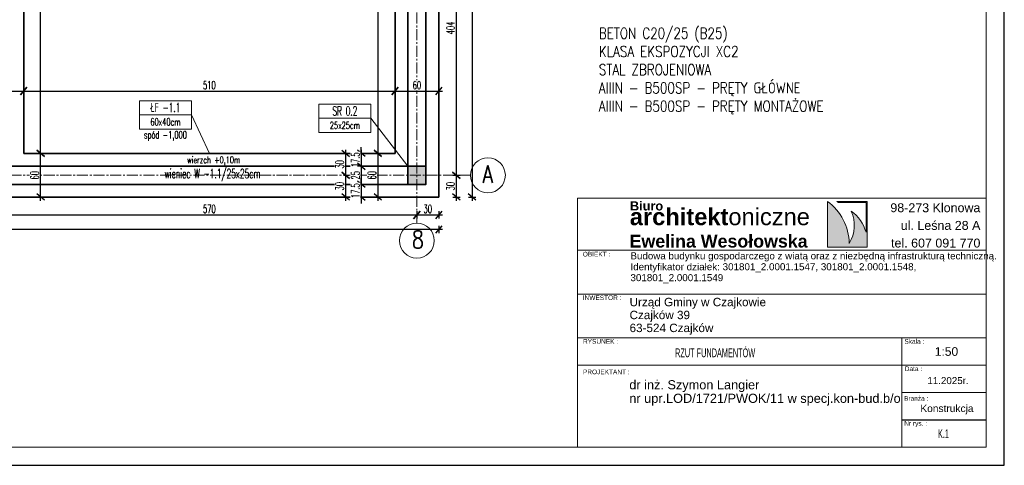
# Model space of a CAD drawing. Header units: centimetres. Extents: x 125945 to 146944, y 20629 to 31773.
# Tile 62 of 80: x 143181 to 144534, y 26219 to 26831. Entities that reach past the tile are written whole.
import ezdxf
from ezdxf.enums import TextEntityAlignment as Align

# ---------------------------------------------------------------- set-up
doc = ezdxf.new("R2010")
doc.units = ezdxf.units.CM
doc.linetypes.add('CENTER2', pattern=[28.575, 19.05, -3.175, 3.175, -3.175])
for name, color, linetype, lineweight in [('7TYTUŁY_Nr_pióra__10_Nr_pióra__134', 255, 'Continuous', 0), ('7TYTUŁY_Nr_pióra__181_Nr_pióra__7', 7, 'Continuous', 13), ('7TYTUŁY_Nr_pióra__201_Nr_pióra__7', 7, 'Continuous', 13), ('e-cad_cienkie', 88, 'Continuous', 15), ('e-cad_opisy', 7, 'Continuous', 15), ('e-cad_osie', 172, 'CENTER2', 9), ('e-cad_wymiary', 66, 'Continuous', 15), ('e-cad_wypelnienia', 254, 'Continuous', 9), ('K- OPISY', 40, 'Continuous', 15), ('K-FUNDAMENTY', 44, 'Continuous', 35), ('K-ŚCIANY KONSTRUKCYJNE', 16, 'Continuous', 35), ('K-ŻELBET', 204, 'Continuous', 35), ('Opisy - Tekst_Nr_pióra__1_Nr_pióra__1', 7, 'Continuous', 13), ('Opisy - Tekst_Nr_pióra__1_Nr_pióra__7', 7, 'Continuous', 13), ('przerywana_Nr_pióra__1_Nr_pióra__7', 7, 'Continuous', 13), ('Rysunek 2D - Ogólne_Nr_pióra__1_Nr_pióra__7', 7, 'Continuous', 13)]:
    doc.layers.add(name, color=color, linetype=linetype, lineweight=lineweight)
doc.layers.add('BS_txc', color=1, linetype='Continuous')
doc.layers.add('BZ_prs', color=2, linetype='Continuous')
doc.styles.add('Arial', font='arial.ttf')
doc.styles.add('e-cad_1', font='simplex.shx', dxfattribs={"width": 0.6})
doc.styles.add('e-cad_2', font='simplex.shx', dxfattribs={"width": 0.8})
doc.styles.add('simpl', font='simplex.shx', dxfattribs={"width": 0.6})
doc.styles.add('STYL_AUTOMATYCZNY_1', font='arial.ttf')
doc.styles.add('STYL_AUTOMATYCZNY_2', font='arial.ttf')
doc.styles.add('STYL_AUTOMATYCZNY_5', font='txt')
doc.dimstyles.new('e-cad_1_50_[cm]', dxfattribs={"dimscale": 5, "dimtxt": 2.25, "dimasz": 1.75, "dimexe": 1, "dimexo": 0, "dimgap": 0.5, "dimtad": 1, "dimdec": 1, "dimrnd": 0.5, "dimdsep": 46, "dimtxsty": 'simpl', "dimblk": 'OBLIQUE', "dimcen": 0, "dimdle": 1, "dimclrd": 256, "dimclre": 256, "dimclrt": 256, "dimadec": 0, "dimazin": 0, "dimtfac": 1, "dimtdec": 1, "dimtix": 1, "dimtmove": 2, "dimatfit": 3, "dimldrblk": 'OBLIQUE', "dimfxl": 1, "dimfxlon": 1, "dimtfill": 1, "dimarcsym": 0})

# ---------------------------------------------------------------- blocks, each defined once
blk = doc.blocks.new('ccc')
at = {"layer": 'BZ_prs', "style": 'Arial'}
for tag, width, p in [('REWIZJA', 1.5, (-194.8, 113.7)), ('NUMER', 0.8, (-349.1, 114.2))]:
    blk.add_attdef(tag, text='', height=69.6, dxfattribs=dict(at, width=width)).set_placement(p, align=Align.MIDDLE)
blk = doc.blocks.new('_Oblique')
at = {"color": 0, "linetype": 'ByBlock', "lineweight": -2}
blk.add_line((0.5, 0.6), (-0.5, -0.6), dxfattribs=at)
blk = doc.blocks.new('*D3561')
at = {"layer": 'Defpoints', "color": 0}
for p in [(143186.9, 26732.9), (143126.9, 26647.4), (143186.9, 26647.4)]:
    blk.add_point(p, dxfattribs=at)
at = {"layer": 'e-cad_wymiary', "lineweight": -2, "ltscale": 2}
for p, q in [((143126.9, 26727.9), (143126.9, 26737.9)), ((143186.9, 26727.9), (143186.9, 26737.9)), ((143121.9, 26732.9), (143191.9, 26732.9))]:
    blk.add_line(p, q, dxfattribs=at)
at = {"layer": 'e-cad_wymiary', "lineweight": -2, "xscale": 8.75, "yscale": 8.75, "zscale": 8.75, "rotation": 180}
blk.add_blockref('_Oblique', (143126.9, 26732.9), dxfattribs=at)
at = {"layer": 'e-cad_wymiary', "lineweight": -2, "xscale": 8.75, "yscale": 8.75, "zscale": 8.75}
blk.add_blockref('_Oblique', (143186.9, 26732.9), dxfattribs=at)
at = {"layer": 'e-cad_wymiary', "ltscale": 2, "insert": (143156.9, 26741), "char_height": 11.25, "attachment_point": 5, "style": 'simpl', "bg_fill": 3, "box_fill_scale": 1.1, "bg_fill_color": 256, "bg_fill_true_color": 13158600, "bg_fill_transparency": 0}
blk.add_mtext('60', dxfattribs=at)
blk = doc.blocks.new('*D3562')
at = {"layer": 'Defpoints', "color": 0}
for p in [(143696.9, 26732.9), (143696.9, 26676.1), (143186.9, 26647.4)]:
    blk.add_point(p, dxfattribs=at)
at = {"layer": 'e-cad_wymiary', "lineweight": -2, "ltscale": 2}
for p, q in [((143186.9, 26727.9), (143186.9, 26737.9)), ((143696.9, 26727.9), (143696.9, 26737.9)), ((143181.9, 26732.9), (143701.9, 26732.9))]:
    blk.add_line(p, q, dxfattribs=at)
at = {"layer": 'e-cad_wymiary', "lineweight": -2, "xscale": 8.75, "yscale": 8.75, "zscale": 8.75, "rotation": 180}
blk.add_blockref('_Oblique', (143186.9, 26732.9), dxfattribs=at)
at = {"layer": 'e-cad_wymiary', "lineweight": -2, "xscale": 8.75, "yscale": 8.75, "zscale": 8.75}
blk.add_blockref('_Oblique', (143696.9, 26732.9), dxfattribs=at)
at = {"layer": 'e-cad_wymiary', "ltscale": 2, "insert": (143441.9, 26741), "char_height": 11.25, "attachment_point": 5, "style": 'simpl', "bg_fill": 3, "box_fill_scale": 1.1, "bg_fill_color": 256, "bg_fill_true_color": 13158600, "bg_fill_transparency": 0}
blk.add_mtext('510', dxfattribs=at)
blk = doc.blocks.new('*D3563')
at = {"layer": 'Defpoints', "color": 0}
for p in [(143756.9, 26732.9), (143696.9, 26676.1), (143756.9, 26676.1)]:
    blk.add_point(p, dxfattribs=at)
at = {"layer": 'e-cad_wymiary', "lineweight": -2, "ltscale": 2}
for p, q in [((143696.9, 26727.9), (143696.9, 26737.9)), ((143756.9, 26727.9), (143756.9, 26737.9)), ((143691.9, 26732.9), (143761.9, 26732.9))]:
    blk.add_line(p, q, dxfattribs=at)
at = {"layer": 'e-cad_wymiary', "lineweight": -2, "xscale": 8.75, "yscale": 8.75, "zscale": 8.75, "rotation": 180}
blk.add_blockref('_Oblique', (143696.9, 26732.9), dxfattribs=at)
at = {"layer": 'e-cad_wymiary', "lineweight": -2, "xscale": 8.75, "yscale": 8.75, "zscale": 8.75}
blk.add_blockref('_Oblique', (143756.9, 26732.9), dxfattribs=at)
at = {"layer": 'e-cad_wymiary', "ltscale": 2, "insert": (143726.9, 26741), "char_height": 11.25, "attachment_point": 5, "style": 'simpl', "bg_fill": 3, "box_fill_scale": 1.1, "bg_fill_color": 256, "bg_fill_true_color": 13158600, "bg_fill_transparency": 0}
blk.add_mtext('60', dxfattribs=at)
blk = doc.blocks.new('*D3565')
at = {"layer": 'Defpoints', "color": 0}
for p in [(143673.3, 27397.4), (143673.3, 26647.4), (143673.3, 26647.4)]:
    blk.add_point(p, dxfattribs=at)
at = {"layer": 'e-cad_wymiary', "lineweight": -2, "ltscale": 2}
for p, q in [((143673.3, 27402.4), (143673.3, 26642.4)), ((143673.3, 27397.4), (143668.3, 27397.4)), ((143673.3, 26647.4), (143668.3, 26647.4))]:
    blk.add_line(p, q, dxfattribs=at)
at = {"layer": 'e-cad_wymiary', "lineweight": -2, "xscale": 8.75, "yscale": 8.75, "zscale": 8.75}
for p, rotation in [((143673.3, 27397.4), 90), ((143673.3, 26647.4), 270)]:
    blk.add_blockref('_Oblique', p, dxfattribs=dict(at, rotation=rotation))
at = {"layer": 'e-cad_wymiary', "ltscale": 2, "insert": (143665.2, 27022.4), "char_height": 11.25, "attachment_point": 5, "rotation": 90, "style": 'simpl', "bg_fill": 3, "box_fill_scale": 1.1, "bg_fill_color": 256, "bg_fill_true_color": 13158600, "bg_fill_transparency": 0}
blk.add_mtext('750', dxfattribs=at)
blk = doc.blocks.new('*D3566')
at = {"layer": 'Defpoints', "color": 0}
for p in [(143673.3, 26647.4), (143673.3, 26587.4), (143673.3, 26587.4)]:
    blk.add_point(p, dxfattribs=at)
at = {"layer": 'e-cad_wymiary', "lineweight": -2, "ltscale": 2}
for p, q in [((143673.3, 26647.4), (143668.3, 26647.4)), ((143673.3, 26652.4), (143673.3, 26582.4)), ((143673.3, 26587.4), (143668.3, 26587.4))]:
    blk.add_line(p, q, dxfattribs=at)
at = {"layer": 'e-cad_wymiary', "lineweight": -2, "xscale": 8.75, "yscale": 8.75, "zscale": 8.75}
for p, rotation in [((143673.3, 26647.4), 90), ((143673.3, 26587.4), 270)]:
    blk.add_blockref('_Oblique', p, dxfattribs=dict(at, rotation=rotation))
at = {"layer": 'e-cad_wymiary', "ltscale": 2, "insert": (143665.2, 26617.4), "char_height": 11.25, "attachment_point": 5, "rotation": 90, "style": 'simpl', "bg_fill": 3, "box_fill_scale": 1.1, "bg_fill_color": 256, "bg_fill_true_color": 13158600, "bg_fill_transparency": 0}
blk.add_mtext('60', dxfattribs=at)
blk = doc.blocks.new('*D3662')
at = {"layer": 'e-cad_wymiary', "lineweight": -2, "ltscale": 2}
for p, q in [((143650.6, 26647.4), (143650.6, 26656.2)), ((143650.6, 26647.4), (143645.6, 26647.4)), ((143650.6, 26652.4), (143650.6, 26624.9)), ((143650.6, 26629.9), (143645.6, 26629.9)), ((143650.6, 26629.9), (143650.6, 26621.2))]:
    blk.add_line(p, q, dxfattribs=at)
at = {"layer": 'e-cad_wymiary', "lineweight": -2, "xscale": 8.75, "yscale": 8.75, "zscale": 8.75}
for p, rotation in [((143650.6, 26647.4), 270), ((143650.6, 26629.9), 90)]:
    blk.add_blockref('_Oblique', p, dxfattribs=dict(at, rotation=rotation))
at = {"layer": 'e-cad_wymiary', "ltscale": 2, "insert": (143642.5, 26638.7), "char_height": 11.25, "attachment_point": 5, "rotation": 90, "style": 'simpl', "bg_fill": 3, "box_fill_scale": 1.1, "bg_fill_color": 256, "bg_fill_true_color": 13158600, "bg_fill_transparency": 0}
blk.add_mtext('17.5', dxfattribs=at)
at = {"layer": 'Defpoints', "color": 0}
for p in [(143650.6, 26647.4), (143650.6, 26629.9), (143650.6, 26629.9)]:
    blk.add_point(p, dxfattribs=at)
blk = doc.blocks.new('*D3663')
at = {"layer": 'e-cad_wymiary', "lineweight": -2, "ltscale": 2}
for p, q in [((143650.6, 26629.9), (143645.6, 26629.9)), ((143650.6, 26634.9), (143650.6, 26599.9)), ((143645.6, 26604.9), (143655.6, 26604.9))]:
    blk.add_line(p, q, dxfattribs=at)
at = {"layer": 'e-cad_wymiary', "lineweight": -2, "xscale": 8.75, "yscale": 8.75, "zscale": 8.75}
for p, rotation in [((143650.6, 26629.9), 90), ((143650.6, 26604.9), 270)]:
    blk.add_blockref('_Oblique', p, dxfattribs=dict(at, rotation=rotation))
at = {"layer": 'e-cad_wymiary', "ltscale": 2, "insert": (143642.5, 26617.4), "char_height": 11.25, "attachment_point": 5, "rotation": 90, "style": 'simpl', "bg_fill": 3, "box_fill_scale": 1.1, "bg_fill_color": 256, "bg_fill_true_color": 13158600, "bg_fill_transparency": 0}
blk.add_mtext('25', dxfattribs=at)
at = {"layer": 'Defpoints', "color": 0}
for p in [(143650.6, 26629.9), (143634.1, 26604.9), (143650.6, 26604.9)]:
    blk.add_point(p, dxfattribs=at)
blk = doc.blocks.new('*D3664')
at = {"layer": 'e-cad_wymiary', "lineweight": -2, "ltscale": 2}
for p, q in [((143645.6, 26604.9), (143655.6, 26604.9)), ((143650.6, 26604.9), (143650.6, 26613.7)), ((143650.6, 26609.9), (143650.6, 26582.4)), ((143645.6, 26587.4), (143655.6, 26587.4)), ((143650.6, 26587.4), (143650.6, 26578.7))]:
    blk.add_line(p, q, dxfattribs=at)
at = {"layer": 'e-cad_wymiary', "lineweight": -2, "xscale": 8.75, "yscale": 8.75, "zscale": 8.75}
for p, rotation in [((143650.6, 26604.9), 270), ((143650.6, 26587.4), 90)]:
    blk.add_blockref('_Oblique', p, dxfattribs=dict(at, rotation=rotation))
at = {"layer": 'e-cad_wymiary', "ltscale": 2, "insert": (143642.5, 26596.2), "char_height": 11.25, "attachment_point": 5, "rotation": 90, "style": 'simpl', "bg_fill": 3, "box_fill_scale": 1.1, "bg_fill_color": 256, "bg_fill_true_color": 13158600, "bg_fill_transparency": 0}
blk.add_mtext('17.5', dxfattribs=at)
at = {"layer": 'Defpoints', "color": 0}
for p in [(143634.1, 26604.9), (143634.1, 26587.4), (143650.6, 26587.4)]:
    blk.add_point(p, dxfattribs=at)
blk = doc.blocks.new('*D3665')
at = {"layer": 'Defpoints', "color": 0}
for p in [(143627.2, 26647.4), (143627.2, 26617.4), (143629, 26617.4)]:
    blk.add_point(p, dxfattribs=at)
at = {"layer": 'e-cad_wymiary', "lineweight": -2, "ltscale": 2}
for p, q in [((143627.2, 26647.4), (143634, 26647.4)), ((143629, 26652.4), (143629, 26612.4)), ((143627.2, 26617.4), (143634, 26617.4))]:
    blk.add_line(p, q, dxfattribs=at)
at = {"layer": 'e-cad_wymiary', "lineweight": -2, "xscale": 8.75, "yscale": 8.75, "zscale": 8.75}
for p, rotation in [((143629, 26647.4), 90), ((143629, 26617.4), 270)]:
    blk.add_blockref('_Oblique', p, dxfattribs=dict(at, rotation=rotation))
at = {"layer": 'e-cad_wymiary', "ltscale": 2, "insert": (143620.9, 26632.4), "char_height": 11.25, "attachment_point": 5, "rotation": 90, "style": 'simpl', "bg_fill": 3, "box_fill_scale": 1.1, "bg_fill_color": 256, "bg_fill_true_color": 13158600, "bg_fill_transparency": 0}
blk.add_mtext('30', dxfattribs=at)
blk = doc.blocks.new('*D3666')
at = {"layer": 'Defpoints', "color": 0}
for p in [(143627.2, 26617.4), (143629, 26587.4), (143629, 26587.4)]:
    blk.add_point(p, dxfattribs=at)
at = {"layer": 'e-cad_wymiary', "lineweight": -2, "ltscale": 2}
for p, q in [((143627.2, 26617.4), (143634, 26617.4)), ((143629, 26622.4), (143629, 26582.4)), ((143629, 26587.4), (143634, 26587.4))]:
    blk.add_line(p, q, dxfattribs=at)
at = {"layer": 'e-cad_wymiary', "lineweight": -2, "xscale": 8.75, "yscale": 8.75, "zscale": 8.75}
for p, rotation in [((143629, 26617.4), 90), ((143629, 26587.4), 270)]:
    blk.add_blockref('_Oblique', p, dxfattribs=dict(at, rotation=rotation))
at = {"layer": 'e-cad_wymiary', "ltscale": 2, "insert": (143620.9, 26602.4), "char_height": 11.25, "attachment_point": 5, "rotation": 90, "style": 'simpl', "bg_fill": 3, "box_fill_scale": 1.1, "bg_fill_color": 256, "bg_fill_true_color": 13158600, "bg_fill_transparency": 0}
blk.add_mtext('30', dxfattribs=at)
blk = doc.blocks.new('*D3667')
at = {"layer": 'Defpoints', "color": 0}
for p in [(143210.2, 26647.4), (143210.2, 26647.4), (143210.2, 26587.4)]:
    blk.add_point(p, dxfattribs=at)
at = {"layer": 'e-cad_wymiary', "lineweight": -2, "ltscale": 2}
for p, q in [((143210.2, 26647.4), (143205.2, 26647.4)), ((143210.2, 26582.4), (143210.2, 26652.4)), ((143210.2, 26587.4), (143205.2, 26587.4))]:
    blk.add_line(p, q, dxfattribs=at)
at = {"layer": 'e-cad_wymiary', "lineweight": -2, "xscale": 8.75, "yscale": 8.75, "zscale": 8.75}
for p, rotation in [((143210.2, 26647.4), 90), ((143210.2, 26587.4), 270)]:
    blk.add_blockref('_Oblique', p, dxfattribs=dict(at, rotation=rotation))
at = {"layer": 'e-cad_wymiary', "ltscale": 2, "insert": (143202, 26617.4), "char_height": 11.25, "attachment_point": 5, "rotation": 90, "style": 'simpl', "bg_fill": 3, "box_fill_scale": 1.1, "bg_fill_color": 256, "bg_fill_true_color": 13158600, "bg_fill_transparency": 0}
blk.add_mtext('60', dxfattribs=at)
blk = doc.blocks.new('*D3668')
at = {"layer": 'Defpoints', "color": 0}
for p in [(143186.9, 27397.4), (143210.2, 27397.4), (143210.2, 26647.4)]:
    blk.add_point(p, dxfattribs=at)
at = {"layer": 'e-cad_wymiary', "lineweight": -2, "ltscale": 2}
for p, q in [((143210.2, 26642.4), (143210.2, 27402.4)), ((143205.2, 27397.4), (143215.2, 27397.4)), ((143210.2, 26647.4), (143205.2, 26647.4))]:
    blk.add_line(p, q, dxfattribs=at)
at = {"layer": 'e-cad_wymiary', "lineweight": -2, "xscale": 8.75, "yscale": 8.75, "zscale": 8.75}
for p, rotation in [((143210.2, 27397.4), 90), ((143210.2, 26647.4), 270)]:
    blk.add_blockref('_Oblique', p, dxfattribs=dict(at, rotation=rotation))
at = {"layer": 'e-cad_wymiary', "ltscale": 2, "insert": (143202, 27022.4), "char_height": 11.25, "attachment_point": 5, "rotation": 90, "style": 'simpl', "bg_fill": 3, "box_fill_scale": 1.1, "bg_fill_color": 256, "bg_fill_true_color": 13158600, "bg_fill_transparency": 0}
blk.add_mtext('750', dxfattribs=at)
blk = doc.blocks.new('*D3834')
at = {"layer": 'Defpoints', "color": 0}
for p in [(143156.9, 26587.4), (143726.9, 26587.4), (143726.9, 26563.1)]:
    blk.add_point(p, dxfattribs=at)
at = {"layer": 'e-cad_wymiary', "lineweight": -2, "ltscale": 2}
for p, q in [((143151.9, 26563.1), (143731.9, 26563.1)), ((143156.9, 26568.1), (143156.9, 26558.1)), ((143726.9, 26568.1), (143726.9, 26558.1))]:
    blk.add_line(p, q, dxfattribs=at)
at = {"layer": 'e-cad_wymiary', "lineweight": -2, "xscale": 8.75, "yscale": 8.75, "zscale": 8.75, "rotation": 180}
blk.add_blockref('_Oblique', (143156.9, 26563.1), dxfattribs=at)
at = {"layer": 'e-cad_wymiary', "lineweight": -2, "xscale": 8.75, "yscale": 8.75, "zscale": 8.75}
blk.add_blockref('_Oblique', (143726.9, 26563.1), dxfattribs=at)
at = {"layer": 'e-cad_wymiary', "ltscale": 2, "insert": (143441.9, 26571.2), "char_height": 11.25, "attachment_point": 5, "style": 'simpl', "bg_fill": 3, "box_fill_scale": 1.1, "bg_fill_color": 256, "bg_fill_true_color": 13158600, "bg_fill_transparency": 0}
blk.add_mtext('570', dxfattribs=at)
blk = doc.blocks.new('*D3835')
at = {"layer": 'Defpoints', "color": 0}
for p in [(143726.9, 26587.4), (143756.9, 26587.4), (143756.9, 26563.1)]:
    blk.add_point(p, dxfattribs=at)
at = {"layer": 'e-cad_wymiary', "lineweight": -2, "ltscale": 2}
for p, q in [((143721.9, 26563.1), (143761.9, 26563.1)), ((143726.9, 26568.1), (143726.9, 26558.1)), ((143756.9, 26568.1), (143756.9, 26558.1))]:
    blk.add_line(p, q, dxfattribs=at)
at = {"layer": 'e-cad_wymiary', "lineweight": -2, "xscale": 8.75, "yscale": 8.75, "zscale": 8.75, "rotation": 180}
blk.add_blockref('_Oblique', (143726.9, 26563.1), dxfattribs=at)
at = {"layer": 'e-cad_wymiary', "lineweight": -2, "xscale": 8.75, "yscale": 8.75, "zscale": 8.75}
blk.add_blockref('_Oblique', (143756.9, 26563.1), dxfattribs=at)
at = {"layer": 'e-cad_wymiary', "ltscale": 2, "insert": (143741.9, 26571.2), "char_height": 11.25, "attachment_point": 5, "style": 'simpl', "bg_fill": 3, "box_fill_scale": 1.1, "bg_fill_color": 256, "bg_fill_true_color": 13158600, "bg_fill_transparency": 0}
blk.add_mtext('30', dxfattribs=at)
blk = doc.blocks.new('*D3836')
at = {"layer": 'Defpoints', "color": 0}
for p in [(140426.9, 26587.4), (143756.9, 26587.4), (140426.9, 26543)]:
    blk.add_point(p, dxfattribs=at)
at = {"layer": 'e-cad_wymiary', "lineweight": -2, "ltscale": 2}
for p, q in [((140426.9, 26548), (140426.9, 26538)), ((143756.9, 26548), (143756.9, 26538)), ((143761.9, 26543), (140421.9, 26543))]:
    blk.add_line(p, q, dxfattribs=at)
at = {"layer": 'e-cad_wymiary', "lineweight": -2, "xscale": 8.75, "yscale": 8.75, "zscale": 8.75, "rotation": 180}
blk.add_blockref('_Oblique', (140426.9, 26543), dxfattribs=at)
at = {"layer": 'e-cad_wymiary', "lineweight": -2, "xscale": 8.75, "yscale": 8.75, "zscale": 8.75}
blk.add_blockref('_Oblique', (143756.9, 26543), dxfattribs=at)
at = {"layer": 'e-cad_wymiary', "ltscale": 2, "insert": (142091.9, 26551.1), "char_height": 11.25, "attachment_point": 5, "style": 'simpl', "bg_fill": 3, "box_fill_scale": 1.1, "bg_fill_color": 256, "bg_fill_true_color": 13158600, "bg_fill_transparency": 0}
blk.add_mtext('3330', dxfattribs=at)
blk = doc.blocks.new('*D3837')
at = {"layer": 'Defpoints', "color": 0}
for p in [(143756.9, 26617.4), (143781.2, 26617.4), (143756.9, 26587.4)]:
    blk.add_point(p, dxfattribs=at)
at = {"layer": 'e-cad_wymiary', "lineweight": -2, "ltscale": 2}
for p, q in [((143776.2, 26617.4), (143786.2, 26617.4)), ((143781.2, 26582.4), (143781.2, 26622.4)), ((143776.2, 26587.4), (143786.2, 26587.4))]:
    blk.add_line(p, q, dxfattribs=at)
at = {"layer": 'e-cad_wymiary', "lineweight": -2, "xscale": 8.75, "yscale": 8.75, "zscale": 8.75}
for p, rotation in [((143781.2, 26617.4), 90), ((143781.2, 26587.4), 270)]:
    blk.add_blockref('_Oblique', p, dxfattribs=dict(at, rotation=rotation))
at = {"layer": 'e-cad_wymiary', "ltscale": 2, "insert": (143773.1, 26602.4), "char_height": 11.25, "attachment_point": 5, "rotation": 90, "style": 'simpl', "bg_fill": 3, "box_fill_scale": 1.1, "bg_fill_color": 256, "bg_fill_true_color": 13158600, "bg_fill_transparency": 0}
blk.add_mtext('30', dxfattribs=at)
blk = doc.blocks.new('*D3838')
at = {"layer": 'Defpoints', "color": 0}
for p in [(143756.9, 27021.6), (143781.2, 27021.6), (143756.9, 26617.4)]:
    blk.add_point(p, dxfattribs=at)
at = {"layer": 'e-cad_wymiary', "lineweight": -2, "ltscale": 2}
for p, q in [((143776.2, 27021.6), (143786.2, 27021.6)), ((143781.2, 26612.4), (143781.2, 27026.6)), ((143776.2, 26617.4), (143786.2, 26617.4))]:
    blk.add_line(p, q, dxfattribs=at)
at = {"layer": 'e-cad_wymiary', "lineweight": -2, "xscale": 8.75, "yscale": 8.75, "zscale": 8.75}
for p, rotation in [((143781.2, 27021.6), 90), ((143781.2, 26617.4), 270)]:
    blk.add_blockref('_Oblique', p, dxfattribs=dict(at, rotation=rotation))
at = {"layer": 'e-cad_wymiary', "ltscale": 2, "insert": (143773.1, 26819.5), "char_height": 11.25, "attachment_point": 5, "rotation": 90, "style": 'simpl', "bg_fill": 3, "box_fill_scale": 1.1, "bg_fill_color": 256, "bg_fill_true_color": 13158600, "bg_fill_transparency": 0}
blk.add_mtext('404', dxfattribs=at)
blk = doc.blocks.new('*D3841')
at = {"layer": 'Defpoints', "color": 0}
for p in [(143756.9, 27457.4), (143756.9, 26587.4), (143802.7, 26587.4)]:
    blk.add_point(p, dxfattribs=at)
at = {"layer": 'e-cad_wymiary', "lineweight": -2, "ltscale": 2}
for p, q in [((143797.7, 27457.4), (143807.7, 27457.4)), ((143802.7, 27462.4), (143802.7, 26582.4)), ((143797.7, 26587.4), (143807.7, 26587.4))]:
    blk.add_line(p, q, dxfattribs=at)
at = {"layer": 'e-cad_wymiary', "lineweight": -2, "xscale": 8.75, "yscale": 8.75, "zscale": 8.75}
for p, rotation in [((143802.7, 27457.4), 90), ((143802.7, 26587.4), 270)]:
    blk.add_blockref('_Oblique', p, dxfattribs=dict(at, rotation=rotation))
at = {"layer": 'e-cad_wymiary', "ltscale": 2, "insert": (143794.5, 27022.4), "char_height": 11.25, "attachment_point": 5, "rotation": 90, "style": 'simpl', "bg_fill": 3, "box_fill_scale": 1.1, "bg_fill_color": 256, "bg_fill_true_color": 13158600, "bg_fill_transparency": 0}
blk.add_mtext('870', dxfattribs=at)

msp = doc.modelspace()

# ---------------------------------------------------------------- hatches: boundary and pattern name
at = {"layer": 'e-cad_wypelnienia', "ltscale": 0.8}
h = msp.add_hatch(dxfattribs=at)
h.set_pattern_fill('ANSI33', color=256, scale=2)
h.set_pattern_definition([(45, (140894.402, 24339.952), (-8.980256, 8.980256), []), (45, (140903.383, 24339.952), (-8.980256, 8.980256), [6.35, -3.175])])
h.paths.add_polyline_path([(140906.9, 27021.6), (140906.9, 27034.1), (140919.4, 27034.1), (140919.4, 27021.6)])
h.paths.add_polyline_path([(140894.4, 27021.6), (140894.4, 27034.1), (140906.9, 27034.1), (140906.9, 27021.6)])
h.paths.add_polyline_path([(143714.4, 26604.92), (143726.9, 26604.92), (143726.9, 26617.41), (143714.4, 26617.41)])
h.paths.add_polyline_path([(143726.9, 26604.92), (143739.4, 26604.92), (143739.4, 26617.41), (143726.9, 26617.41)])
h.paths.add_polyline_path([(143726.9, 26617.41), (143739.4, 26617.41), (143739.4, 26629.92), (143726.9, 26629.92)])
h.paths.add_polyline_path([(143714.4, 26617.41), (143726.9, 26617.41), (143726.9, 26629.92), (143714.4, 26629.92)])
h.paths.add_polyline_path([(143714.4, 27414.92), (143726.9, 27414.92), (143726.9, 27427.41), (143714.4, 27427.41)])
h.paths.add_polyline_path([(143726.9, 27414.92), (143739.4, 27414.92), (143739.4, 27427.41), (143726.9, 27427.41)])
h.paths.add_polyline_path([(143726.9, 27427.41), (143739.4, 27427.41), (143739.4, 27439.92), (143726.9, 27439.92)])
h.paths.add_polyline_path([(143714.4, 27427.41), (143726.9, 27427.41), (143726.9, 27439.92), (143714.4, 27439.92)])
h.paths.add_polyline_path([(140894.4, 27009.1), (140894.4, 27021.6), (140906.9, 27021.6), (140906.9, 27009.1)])
h.paths.add_polyline_path([(140906.9, 27009.1), (140906.9, 27021.6), (140919.4, 27021.6), (140919.4, 27009.1)])
at = {"layer": 'Rysunek 2D - Ogólne_Nr_pióra__1_Nr_pióra__7', "linetype": 'Continuous', "lineweight": 13}
msp.add_hatch(color=7, dxfattribs=at).paths.add_polyline_path([(144320.75, 26523.89, 0.2395378), (144290.75, 26581.59), (144290.75, 26518.69), (144345.26, 26518.69), (144345.26, 26581.59), (144303.85, 26581.59), (144306.1, 26579.99), (144343.83, 26579.99), (144343.83, 26539.3, 0.1738634), (144323.29, 26568.28, -0.2581487)])

# ---------------------------------------------------------------- linework, layer by layer
at = {"layer": '7TYTUŁY_Nr_pióra__10_Nr_pióra__134', "color": 255, "linetype": 'Continuous', "lineweight": 0, "flags": 128}
msp.add_lwpolyline([(144392.84, 26281.96), (144508.77, 26281.96), (144508.77, 26319.18), (144392.84, 26319.18)], close=True, dxfattribs=at)
at = {"layer": '7TYTUŁY_Nr_pióra__181_Nr_pióra__7', "color": 7, "linetype": 'Continuous', "lineweight": 13, "flags": 128}
msp.add_lwpolyline([(144508.77, 26244.46), (143947.61, 26244.46), (143947.61, 26586.08), (144508.77, 26586.08)], close=True, dxfattribs=at)
at = {"layer": '7TYTUŁY_Nr_pióra__201_Nr_pióra__7', "color": 7, "linetype": 'Continuous', "lineweight": 13, "flags": 128}
for points in [[(144508.77, 26454.46), (143947.61, 26454.46), (143947.61, 26514.46), (144508.77, 26514.46)], [(144508.77, 26394.46), (143947.61, 26394.46), (143947.61, 26454.46), (144508.77, 26454.46)], [(144392.84, 26244.46), (144508.77, 26244.46), (144508.77, 26394.46), (144392.84, 26394.46)], [(144508.77, 26244.46), (143947.61, 26244.46), (143947.61, 26356.96), (144508.77, 26356.96)], [(144508.77, 26319.18), (144392.84, 26319.18), (144392.84, 26356.96), (144508.77, 26356.96)], [(144508.77, 26281.41), (144392.84, 26281.41), (144392.84, 26319.18), (144508.77, 26319.18)]]:
    msp.add_lwpolyline(points, close=True, dxfattribs=at)
at = {"layer": 'Defpoints'}
msp.add_lwpolyline([(140133.77, 26219.46), (144533.77, 26219.46), (144533.77, 27704.46), (140133.77, 27704.46)], close=True, dxfattribs=at)
at = {"layer": 'e-cad_cienkie'}
msp.add_lwpolyline([(140283.77, 26244.46), (144508.77, 26244.46), (144508.77, 27679.46), (140283.77, 27679.46)], close=True, dxfattribs=at)
at = {"layer": 'e-cad_opisy'}
for centre in [(143824.44, 26617.41), (143726.9, 26527.76)]:
    msp.add_circle(centre, 24, dxfattribs=at)
at = {"layer": 'e-cad_osie', "ltscale": 0.8}
for p, q in [((143726.9, 27503.66), (143726.9, 26551.76)), ((140379.62, 26617.41), (143800.44, 26617.41))]:
    msp.add_line(p, q, dxfattribs=at)
at = {"layer": 'K- OPISY', "color": 32, "ltscale": 2}
msp.add_line((143417.34, 26700.3), (143441.9, 26647.41), dxfattribs=at)
at = {"layer": 'K- OPISY', "color": 3, "ltscale": 2}
msp.add_line((143663.79, 26695.61), (143714.4, 26629.92), dxfattribs=at)
at = {"layer": 'K- OPISY', "color": 32}
for points in [[(143417.34, 26719.75), (143345.87, 26719.75), (143345.87, 26700.3), (143417.34, 26700.3)], [(143417.34, 26700.3), (143345.87, 26700.3), (143345.87, 26680.86), (143417.34, 26680.86)]]:
    msp.add_lwpolyline(points, close=True, dxfattribs=at)
at = {"layer": 'K- OPISY', "color": 3}
for points in [[(143663.79, 26715.06), (143592.32, 26715.06), (143592.32, 26695.61), (143663.79, 26695.61)], [(143663.79, 26695.61), (143592.32, 26695.61), (143592.32, 26676.17), (143663.79, 26676.17)]]:
    msp.add_lwpolyline(points, close=True, dxfattribs=at)
at = {"layer": 'K-FUNDAMENTY', "ltscale": 0.8}
for p, q in [((143756.9, 27457.41), (143756.9, 26587.41)), ((143186.9, 27397.41), (143186.9, 26647.41)), ((143696.9, 27397.41), (143696.9, 26647.41)), ((143186.9, 26647.41), (143696.9, 26647.41)), ((140426.9, 26587.41), (143756.9, 26587.41))]:
    msp.add_line(p, q, dxfattribs=at)
at = {"layer": 'K-ŚCIANY KONSTRUKCYJNE', "ltscale": 0.8}
for p, q in [((143714.4, 27414.92), (143714.4, 26629.92)), ((143739.4, 26629.92), (143739.4, 27414.92)), ((143714.4, 26629.92), (143169.4, 26629.92)), ((143714.4, 26604.92), (143169.4, 26604.92))]:
    msp.add_line(p, q, dxfattribs=at)
at = {"layer": 'K-ŻELBET', "ltscale": 0.8}
msp.add_lwpolyline([(143714.4, 26604.92), (143739.4, 26604.92), (143739.4, 26629.92), (143714.4, 26629.92)], close=True, dxfattribs=at)
at = {"layer": 'Rysunek 2D - Ogólne_Nr_pióra__1_Nr_pióra__7', "color": 7, "linetype": 'Continuous', "lineweight": 13, "flags": 128}
msp.add_lwpolyline([(144320.75, 26523.89, 0.2395378), (144290.75, 26581.59), (144290.75, 26518.69), (144345.26, 26518.69), (144345.26, 26581.59), (144303.85, 26581.59), (144306.1, 26579.99), (144343.83, 26579.99), (144343.83, 26539.3, 0.1738634), (144323.29, 26568.28, -0.2581487)], format="xyb", close=True, dxfattribs=at)

# ---------------------------------------------------------------- block references
at = {"layer": 'BS_txc'}
ref = msp.add_blockref('ccc', (144508.77, 26244.46), dxfattribs=dict(at, xscale=0.4, yscale=0.4, zscale=0.4))
ref.add_attrib('NUMER', 'K.1', dxfattribs={"layer": 'BZ_prs', "height": 12, "style": 'Arial', "width": 0.6}).set_placement((144450.17, 26262.7), align=Align.MIDDLE)
ref.add_attrib('REWIZJA', 'RZUT FUNDAMENTÓW', dxfattribs={"layer": 'BZ_prs', "height": 12, "style": 'Arial', "width": 0.6}).set_placement((144136.61, 26375.26), align=Align.MIDDLE)

# ---------------------------------------------------------------- texts
at = {"layer": 'e-cad_opisy', "ltscale": 2, "style": 'e-cad_2', "width": 0.8}
for s, p in [('A', (143816.94, 26606.92)), ('8', (143720.11, 26517.26))]:
    msp.add_text(s, height=24, dxfattribs=at).set_placement(p)
at = {"layer": 'e-cad_opisy', "ltscale": 4, "insert": (143976.91, 26819.78), "char_height": 15, "width": 441.376, "attachment_point": 1, "style": 'e-cad_2'}
msp.add_mtext('BETON C20/25 (B25)\\PKLASA EKSPOZYCJI XC2\\PSTAL ZBROJENIOWA\\PAIIIN - B500SP - PRĘTY GŁÓWNE\\PAIIIN - B500SP - PRĘTY MONTAŻOWE', dxfattribs=at)
at = {"layer": 'K- OPISY', "color": 2, "style": 'e-cad_1', "width": 0.6}
msp.add_text('wieniec W -1.1/25x25cm', height=12.5, dxfattribs=at).set_placement((143380.4, 26613.52))
at = {"layer": 'K- OPISY', "color": 32, "width": 71.4626, "attachment_point": 5, "style": 'e-cad_1'}
for s, insert, char_height in [('ŁF -1.1', (143381.61, 26710.42), 12.5), ('60x40cm', (143381.61, 26690.6), 10), ('spód -1,000', (143381.61, 26671.19), 10)]:
    msp.add_mtext(s, dxfattribs=dict(at, insert=insert, char_height=char_height))
at = {"layer": 'K- OPISY', "color": 3, "width": 71.4626, "attachment_point": 5, "style": 'e-cad_1'}
for s, insert, char_height in [('SR 0.2', (143628.06, 26705.74), 12.5), ('25x25cm', (143628.06, 26685.91), 10)]:
    msp.add_mtext(s, dxfattribs=dict(at, insert=insert, char_height=char_height))
at = {"layer": 'Opisy - Tekst_Nr_pióra__1_Nr_pióra__1', "color": 7, "linetype": 'Continuous', "lineweight": 13, "insert": (144020.31, 26511.64), "char_height": 9.6, "width": 499.4477, "attachment_point": 1, "line_spacing_factor": 0.931879, "style": 'STYL_AUTOMATYCZNY_1'}
msp.add_mtext('\\A1;\\pxql,t234.347917;{\\fArial|b0|i0|c238|p0;Budowa budynku gospodarczego z wiatą oraz z niezbędną infrastrukturą techniczną.\\P\\H1.004933x;Identyfikator działek: 301801_2.0001.1547, 301801_2.0001.1548, \\P301801_2.0001.1549}', dxfattribs=at)
at = {"layer": 'Opisy - Tekst_Nr_pióra__1_Nr_pióra__7', "color": 7, "linetype": 'Continuous', "lineweight": 13, "attachment_point": 1, "style": 'STYL_AUTOMATYCZNY_2'}
for s, insert, char_height in [('\\A1;{\\pql;\\pt2249.98;\\fArial|b1|i0|c238|p0;\\W1.000000;architekt\\fArial|b0|i0|c238|p0;\\W1.000000;oniczne }', (144019.43, 26572.19), 23.25), ('\\A1;{\\pql;\\pt2250.09;\\fArial|b1|i0|c238|p0;\\W1.000000;Biuro }', (144019.63, 26581.6), 12.5), ('\\A1;{\\pql;\\pt2250.18;\\fArial|b1|i0|c238|p0;\\W1.000000;Ewelina Wesołowska}', (144019.07, 26535.74), 17.5)]:
    msp.add_mtext(s, dxfattribs=dict(at, insert=insert, char_height=char_height))
at = {"layer": 'Opisy - Tekst_Nr_pióra__1_Nr_pióra__7', "color": 7, "linetype": 'Continuous', "lineweight": 13, "style": 'STYL_AUTOMATYCZNY_1'}
for s, insert, char_height, attachment_point, line_spacing_factor in [('\\A1;{\\pqr;\\pt2250.64;\\fArial|b0|i0|c238|p0;\\W1.000000;98-273 Klonowa\\P\\pqr;\\pt2250.64;\\fArial|b0|i0|c238|p0;\\W1.000000;ul. Leśna 28 A\\P\\pqr;\\pt2250.64;\\fArial|b0|i0|c238|p0;\\W1.000000;tel. 607 091 770}', (144500.93, 26578.97), 12.25, 3, 1.185962), ('\\A1;{\\pql;\\pt2250.85;\\fArial|b0|i0|c238|p0;\\W1.000000;Urząd Gminy w Czajkowie\\P\\pql;\\pt2250.85;\\fArial|b0|i0|c238|p0;\\W1.000000;Czajków 39\\P\\pql;\\pt2250.85;\\fArial|b0|i0|c238|p0;\\W1.000000;63-524 Czajków}', (144019.07, 26449.21), 11.5, 1, 0.925461), ('{\\C256;dr inż. Szymon Langier}', (144018.74, 26336.21), 12.5, 1, 0.921422), ('{\\C256;nr upr.LOD/1721/PWOK/11 w specj.kon-bud.b/o}', (144018.74, 26317.62), 12.5, 1, 0.921422)]:
    msp.add_mtext(s, dxfattribs=dict(at, insert=insert, char_height=char_height, attachment_point=attachment_point, line_spacing_factor=line_spacing_factor))
at = {"layer": 'przerywana_Nr_pióra__1_Nr_pióra__7', "color": 7, "linetype": 'Continuous', "lineweight": 13, "attachment_point": 7, "style": 'STYL_AUTOMATYCZNY_5'}
for s, insert, char_height in [('\\A1;{\\pql;\\fArial Unicode MS|b0|i0|c0|p0;\\W1.000000;OBIEKT :}', (143954.81, 26505.87), 6.4), ('\\A1;{\\pql;\\fArial Unicode MS|b0|i0|c0|p0;\\W1.000000;INWESTOR :}', (143954.81, 26446.17), 6.4), ('\\A1;{\\pql;\\fArial Unicode MS|b0|i0|c0|p0;\\W1.000000;RYSUNEK :}', (143955.09, 26386.17), 6.4), ('\\A1;{\\pql;\\fArial Unicode MS|b0|i0|c0|p0;\\W1.000000;Skala :}', (144396.58, 26386.17), 6.4), ('\\A1;{\\pql;\\fArial Unicode MS|b0|i0|c0|p0;\\W1.000000;1:50}', (144438.23, 26369.51), 11.84), ('\\A1;{\\fArial Unicode MS|b0|i0|c0|p0;PROJEKTANT :}', (143955.07, 26344.28), 6.4), ('\\A1;{\\pql;\\fArial Unicode MS|b0|i0|c0|p0;\\W1.000000;Data :}', (144397.04, 26348.61), 6.4), ('\\A1;{\\pql;\\fArial Unicode MS|b0|i0|c0|p0;\\W1.000000;1\\fArial Unicode MS|b0|i0|c0|p0;\\W1.000000;1\\fArial Unicode MS|b0|i0|c0|p0;\\W1.000000;.2025r.}', (144428.11, 26330.73), 9.6), ('\\A1;{\\pql;\\fArial Unicode MS|b0|i0|c0|p0;\\W1.000000;Branża :}', (144396.11, 26307.94), 6.4), ('\\A1;\\pxql;{\\fArial Unicode MS|b0|i0|c0|p0;Konstrukcja}', (144418.49, 26289.46), 10), ('\\A1;{\\pql;\\fArial Unicode MS|b0|i0|c0|p0;\\W1.000000;Nr rys. :}', (144396.39, 26271.8), 6.4)]:
    msp.add_mtext(s, dxfattribs=dict(at, insert=insert, char_height=char_height))

# ---------------------------------------------------------------- next in the draw order: dimensions: what is measured, and where the dimension line sits
at = {"layer": 'e-cad_wymiary', "ltscale": 2}
dim = msp.add_linear_dim(base=(143186.9, 26732.92), p1=(143126.9, 26647.41), p2=(143186.9, 26647.41), dimstyle='e-cad_1_50_[cm]', dxfattribs=at)
dim.commit()
dim.dimension.update_dxf_attribs({"geometry": '*D3561', "text_midpoint": (143156.9, 26741.04)})

# ---------------------------------------------------------------- next in the draw order: dimensions: what is measured, and where the dimension line sits
dim = msp.add_linear_dim(base=(143696.9, 26732.92), p1=(143186.9, 26647.41), p2=(143696.9, 26676.08), dimstyle='e-cad_1_50_[cm]', dxfattribs=at)
dim.commit()
dim.dimension.update_dxf_attribs({"geometry": '*D3562', "text_midpoint": (143441.9, 26741.04)})

# ---------------------------------------------------------------- next in the draw order: texts
at = {"layer": 'K- OPISY', "color": 2, "style": 'e-cad_1', "width": 0.6}
msp.add_text('wierzch +0,10m', height=9, dxfattribs=at).set_placement((143411.49, 26633.98))

# ---------------------------------------------------------------- next in the draw order: dimensions: what is measured, and where the dimension line sits
at = {"layer": 'e-cad_wymiary', "ltscale": 2}
for base, p1, p2, picture, middle in [((143673.33, 26647.41), (143673.33, 27397.41), (143673.33, 26647.41), '*D3565', (143665.2, 27022.41)), ((143210.17, 26647.41), (143210.17, 26587.41), (143210.17, 26647.41), '*D3667', (143202.04, 26617.41))]:
    dim = msp.add_linear_dim(base=base, p1=p1, p2=p2, angle=90, dimstyle='e-cad_1_50_[cm]', dxfattribs=at)
    dim.commit()
    dim.dimension.update_dxf_attribs({"geometry": picture, "text_midpoint": middle})
dim = msp.add_linear_dim(base=(143756.9, 26732.92), p1=(143696.9, 26676.08), p2=(143756.9, 26676.08), dimstyle='e-cad_1_50_[cm]', dxfattribs=at)
dim.commit()
dim.dimension.update_dxf_attribs({"geometry": '*D3563', "text_midpoint": (143726.9, 26741.04)})

# ---------------------------------------------------------------- next in the draw order: dimensions: what is measured, and where the dimension line sits
for base, p1, p2, picture, middle in [((143210.17, 27397.41), (143210.17, 26647.41), (143186.9, 27397.41), '*D3668', (143202.04, 27022.41)), ((143673.33, 26587.41), (143673.33, 26647.41), (143673.33, 26587.41), '*D3566', (143665.2, 26617.41))]:
    dim = msp.add_linear_dim(base=base, p1=p1, p2=p2, angle=90, dimstyle='e-cad_1_50_[cm]', dxfattribs=at)
    dim.commit()
    dim.dimension.update_dxf_attribs({"geometry": picture, "text_midpoint": middle})

# ---------------------------------------------------------------- next in the draw order: dimensions: what is measured, and where the dimension line sits
dim = msp.add_linear_dim(base=(143650.63, 26629.92), p1=(143650.63, 26647.41), p2=(143650.63, 26629.92), angle=90, dimstyle='e-cad_1_50_[cm]', dxfattribs=at)
dim.commit()
dim.dimension.update_dxf_attribs({"geometry": '*D3662', "text_midpoint": (143642.5, 26638.67)})

# ---------------------------------------------------------------- next in the draw order: dimensions: what is measured, and where the dimension line sits
dim = msp.add_linear_dim(base=(143650.63, 26604.92), p1=(143650.63, 26629.92), p2=(143634.11, 26604.92), angle=90, dimstyle='e-cad_1_50_[cm]', dxfattribs=at)
dim.commit()
dim.dimension.update_dxf_attribs({"geometry": '*D3663', "text_midpoint": (143642.5, 26617.42)})

# ---------------------------------------------------------------- next in the draw order: dimensions: what is measured, and where the dimension line sits
dim = msp.add_linear_dim(base=(143650.63, 26587.41), p1=(143634.11, 26604.92), p2=(143634.11, 26587.41), angle=90, dimstyle='e-cad_1_50_[cm]', dxfattribs=at)
dim.commit()
dim.dimension.update_dxf_attribs({"geometry": '*D3664', "text_midpoint": (143642.5, 26596.17)})

# ---------------------------------------------------------------- next in the draw order: dimensions: what is measured, and where the dimension line sits
dim = msp.add_linear_dim(base=(143629.02, 26617.41), p1=(143627.17, 26647.41), p2=(143627.17, 26617.41), angle=90, dimstyle='e-cad_1_50_[cm]', dxfattribs=at)
dim.commit()
dim.dimension.update_dxf_attribs({"geometry": '*D3665', "text_midpoint": (143620.89, 26632.41)})

# ---------------------------------------------------------------- next in the draw order: dimensions: what is measured, and where the dimension line sits
dim = msp.add_linear_dim(base=(143629.02, 26587.41), p1=(143627.17, 26617.41), p2=(143629.02, 26587.41), angle=90, dimstyle='e-cad_1_50_[cm]', dxfattribs=at)
dim.commit()
dim.dimension.update_dxf_attribs({"geometry": '*D3666', "text_midpoint": (143620.89, 26602.41)})

# ---------------------------------------------------------------- next in the draw order: dimensions: what is measured, and where the dimension line sits
dim = msp.add_linear_dim(base=(143726.9, 26563.1), p1=(143156.9, 26587.41), p2=(143726.9, 26587.41), dimstyle='e-cad_1_50_[cm]', dxfattribs=at)
dim.commit()
dim.dimension.update_dxf_attribs({"geometry": '*D3834', "text_midpoint": (143441.9, 26571.22)})

# ---------------------------------------------------------------- next in the draw order: dimensions: what is measured, and where the dimension line sits
dim = msp.add_linear_dim(base=(143756.9, 26563.1), p1=(143726.9, 26587.41), p2=(143756.9, 26587.41), dimstyle='e-cad_1_50_[cm]', dxfattribs=at)
dim.commit()
dim.dimension.update_dxf_attribs({"geometry": '*D3835', "text_midpoint": (143741.9, 26571.22)})

# ---------------------------------------------------------------- next in the draw order: dimensions: what is measured, and where the dimension line sits
dim = msp.add_linear_dim(base=(140426.9, 26542.96), p1=(143756.9, 26587.41), p2=(140426.9, 26587.41), dimstyle='e-cad_1_50_[cm]', dxfattribs=at)
dim.commit()
dim.dimension.update_dxf_attribs({"geometry": '*D3836', "text_midpoint": (142091.9, 26551.09)})

# ---------------------------------------------------------------- next in the draw order: dimensions: what is measured, and where the dimension line sits
dim = msp.add_linear_dim(base=(143781.2, 26617.41), p1=(143756.9, 26587.41), p2=(143756.9, 26617.41), angle=90, dimstyle='e-cad_1_50_[cm]', dxfattribs=at)
dim.commit()
dim.dimension.update_dxf_attribs({"geometry": '*D3837', "text_midpoint": (143773.08, 26602.41)})

# ---------------------------------------------------------------- next in the draw order: dimensions: what is measured, and where the dimension line sits
dim = msp.add_linear_dim(base=(143781.2, 27021.6), p1=(143756.9, 26617.41), p2=(143756.9, 27021.6), angle=90, dimstyle='e-cad_1_50_[cm]', dxfattribs=at)
dim.commit()
dim.dimension.update_dxf_attribs({"geometry": '*D3838', "text_midpoint": (143773.08, 26819.51)})

# ---------------------------------------------------------------- next in the draw order: dimensions: what is measured, and where the dimension line sits
dim = msp.add_linear_dim(base=(143802.67, 26587.41), p1=(143756.9, 27457.41), p2=(143756.9, 26587.41), angle=90, dimstyle='e-cad_1_50_[cm]', dxfattribs=at)
dim.commit()
dim.dimension.update_dxf_attribs({"geometry": '*D3841', "text_midpoint": (143794.54, 27022.41)})

doc.saveas('drawing.dxf')
